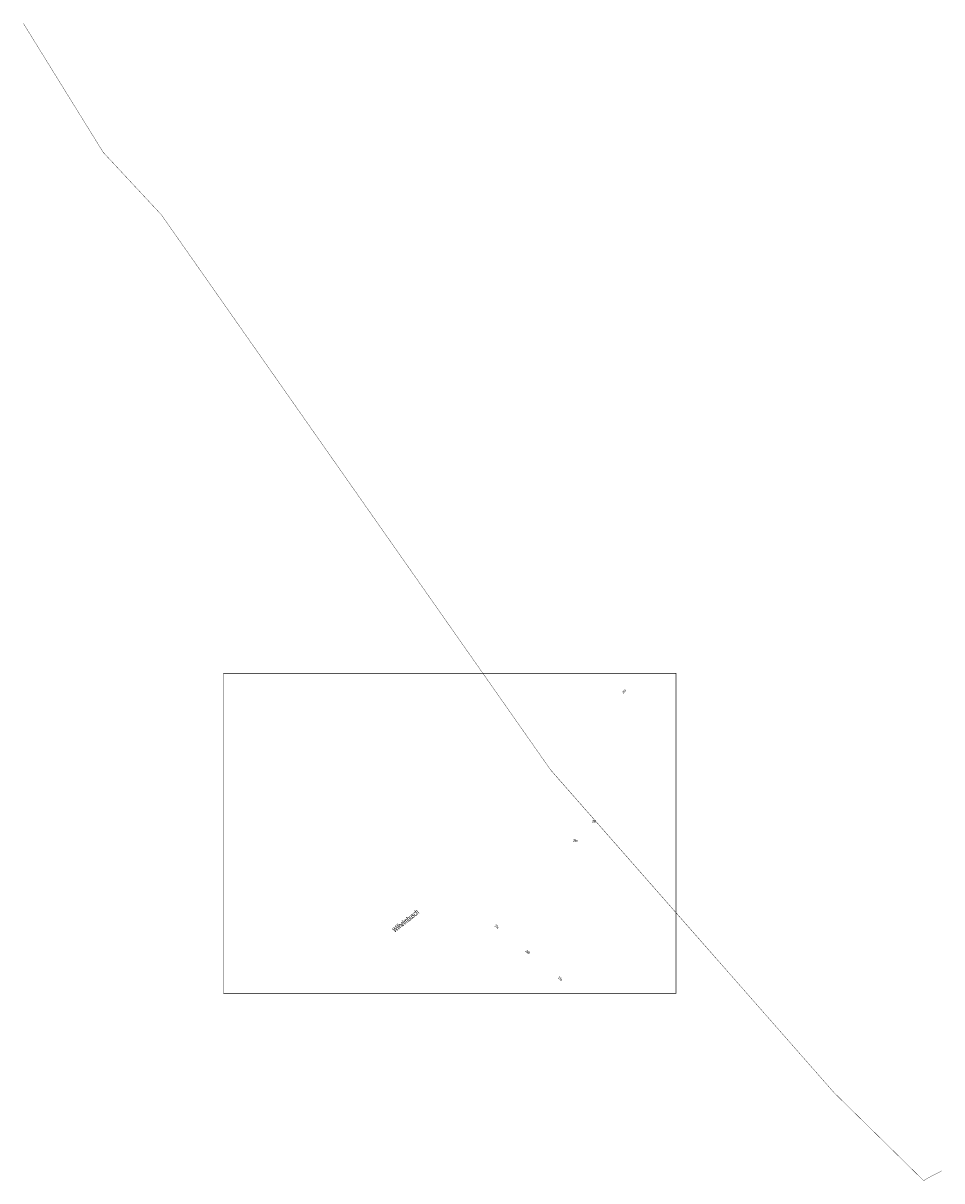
# Model space of a CAD drawing. Header units: metres. Extents: x 303380 to 303575, y 5626333 to 5626578.
import ezdxf
from ezdxf.enums import TextEntityAlignment as Align

# ---------------------------------------------------------------- set-up
doc = ezdxf.new("R2010")
doc.units = ezdxf.units.M
doc.header["$MEASUREMENT"] = 0
doc.linetypes.add('650_325', pattern=[0.97536, 0.65024, -0.32512])
doc.layers.add('TK', color=7, linetype='Continuous')
doc.layers.add('ViewBounds', color=7, linetype='Continuous')
doc.styles.add('Arial', font='Arial')

msp = doc.modelspace()

# ---------------------------------------------------------------- linework, layer by layer
at = {"layer": 'TK', "color": 115, "linetype": '650_325', "const_width": 0.065}
for points in [[(303379.84, 5626578.43), (303396.79, 5626551.05), (303409.13, 5626537.79), (303491.76, 5626419.91), (303526.8, 5626380)], [(303491.6, 5626420.16), (303491.76, 5626419.93), (303551.81, 5626351.52), (303570.85, 5626332.81), (303571.75, 5626333.37), (303574.68, 5626334.89)]]:
    msp.add_lwpolyline(points, dxfattribs=at)
at = {"layer": 'ViewBounds', "color": 1, "true_color": 0xff0000, "const_width": 0.1}
msp.add_lwpolyline([(303518.32, 5626440.48), (303518.32, 5626372.58), (303422.29, 5626372.58), (303422.29, 5626440.48)], close=True, dxfattribs=at)

# ---------------------------------------------------------------- texts
at = {"layer": 'TK', "color": 7, "style": 'Arial'}
for s, rotation, width, p, p2 in [('35a', 49.7101, 0.773737, (303507.17, 5626436.09), (303507.8, 5626436.82)), ('29c', -39.3127, 0.747092, (303479.79, 5626386.8), (303480.5, 5626386.22)), ('29c', -39.3126, 0.747084, (303479.79, 5626386.79), (303480.5, 5626386.21)), ('29b', -39.3125, 0.761088, (303486.33, 5626381.43), (303487.06, 5626380.83)), ('29b', -39.3125, 0.761088, (303486.33, 5626381.41), (303487.06, 5626380.81)), ('29a', -39.3126, 0.76179, (303493.22, 5626375.77), (303493.95, 5626375.17))]:
    msp.add_text(s, height=0.547, rotation=rotation, dxfattribs=dict(at, width=width)).set_placement(p, p2, align=Align.FIT)
for s, width, p, p2 in [('29f', 0.728141, (303500.5, 5626408.81), (303501.29, 5626408.81)), ('29f', 0.728141, (303500.5, 5626408.8), (303501.29, 5626408.8)), ('29e', 0.761321, (303496.47, 5626404.72), (303497.42, 5626404.72)), ('29e', 0.761321, (303496.47, 5626404.7), (303497.42, 5626404.7))]:
    msp.add_text(s, height=0.547, dxfattribs=dict(at, width=width)).set_placement(p, p2, align=Align.FIT)
at = {"layer": 'TK', "color": 217, "style": 'Arial', "width": 0.726364}
for p, p2 in [((303458.68, 5626385.45), (303463.89, 5626389.62)), ((303458.68, 5626385.44), (303463.89, 5626389.6))]:
    msp.add_text('Wilhelmbusch', height=1.0675, rotation=38.6673, dxfattribs=at).set_placement(p, p2, align=Align.FIT)

doc.saveas('drawing.dxf')
